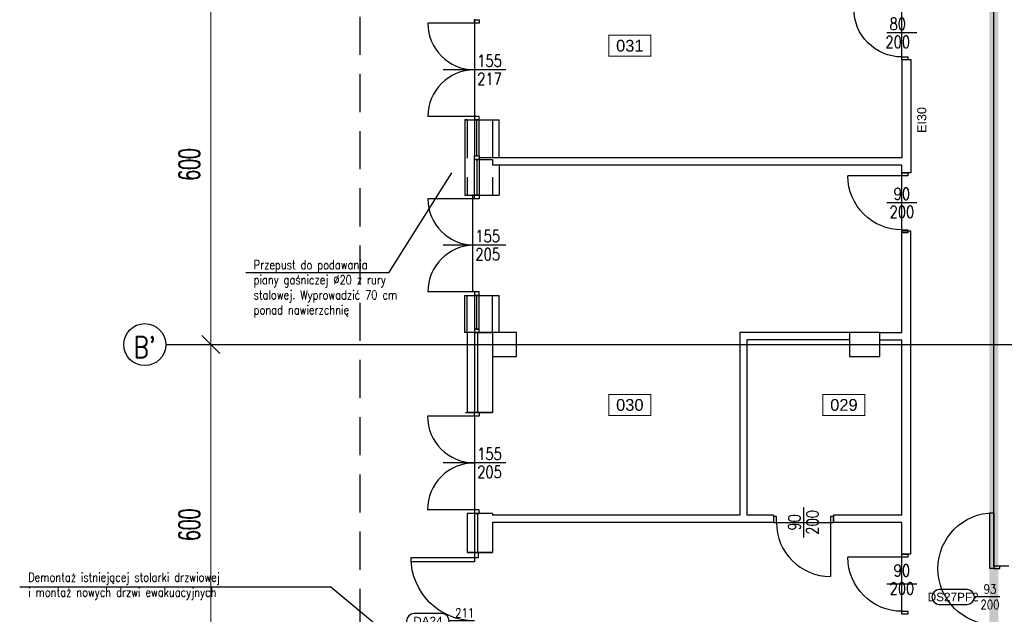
# Model space of a CAD drawing. Header units: centimetres. Extents: x -228435 to 56419, y -89367 to 477256.
# Tile 10 of 53: x -79213 to -62815, y 18510 to 28410. Entities that reach past the tile are written whole.
import ezdxf
from ezdxf.enums import TextEntityAlignment as Align

# ---------------------------------------------------------------- set-up
doc = ezdxf.new("R2010")
doc.units = ezdxf.units.CM
doc.header["$LTSCALE"] = 50
doc.header["$PDMODE"] = 35
doc.header["$PDSIZE"] = 0.1
for name, pattern in [('Kondygnacja -1$0$DIVIDE', [31.75, 12.7, -6.35, 0, -6.35, 0, -6.35]), ('Kondygnacja -1$0$HIDDEN', [9.525, 6.35, -3.175]), ('Osie rzutów$0$DASHDOT2', [12.7, 6.35, -3.175, 0, -3.175])]:
    doc.linetypes.add(name, pattern=pattern)
doc.layers.get('0').update_dxf_attribs({"color": 8})
doc.layers.get('DEFPOINTS').update_dxf_attribs({"color": 8})
for name, color, linetype in [('Kondygnacja -1$0$ARCH_CIENKIE_IST', 8, 'Continuous'), ('Kondygnacja -1$0$ARCH_ETAPOWANIE', 8, 'Kondygnacja -1$0$DIVIDE'), ('Kondygnacja -1$0$ARCH_INFO_ETYK_DRZWI', 8, 'Continuous'), ('Kondygnacja -1$0$ARCH_INFO_ETYK_DRZWI_IST', 8, 'Continuous'), ('Kondygnacja -1$0$ARCH_INFO_ODPORNOŚĆ OGNIOWA', 8, 'Continuous'), ('Kondygnacja -1$0$ARCH_INFO_OPISY', 8, 'Continuous'), ('Kondygnacja -1$0$ARCH_MUROWANE_IST', 8, 'Continuous'), ('Kondygnacja -1$0$ARCH_NIEWIDOK_IST', 8, 'Kondygnacja -1$0$HIDDEN'), ('Kondygnacja -1$0$ARCH_STROP', 8, 'Continuous'), ('Kondygnacja -1$0$ARCH_WIDOK_IST', 8, 'Continuous'), ('Kondygnacja -1$0$ARCH_ŚLUSARKA_DRZWI', 8, 'Continuous'), ('Kondygnacja -1$0$ARCH_ŚLUSARKA_DRZWI_IST', 8, 'Continuous'), ('Kondygnacja -1$0$ARCH_ŚLUSARKA_OKNA_IST', 8, 'Continuous'), ('Kondygnacja -1$0$ARCH_ŻELBET_IST', 8, 'Continuous'), ('Osie rzutów$0$ARCH_INFO_OSIE_IST', 8, 'Osie rzutów$0$DASHDOT2'), ('Osie rzutów$0$ARCH_INFO_OSIE_OPISY_IST', 8, 'Continuous'), ('Pomieszczenia -1$0$ARCH_INFO_AREA_ETYKIETY_200', 8, 'Continuous')]:
    doc.layers.add(name, color=color, linetype=linetype)
doc.layers.add('Osie rzutów$0$ARCH_INFO_WYMIARY', color=8, linetype='Continuous', lineweight=9)
doc.styles.add('Kondygnacja -1$0$Arial', font='ARIAL.TTF')
doc.styles.add('Kondygnacja -1$0$Romans', font='Romans.shx', dxfattribs={"width": 0.7})
doc.styles.add('Kondygnacja -1$0$ROMANS-50-CM', font='romans.shx', dxfattribs={"width": 0.8, "height": 10})
doc.styles.add('Kondygnacja -1$0$Standard', font='txt')
doc.styles.add('Osie rzutów$0$ROMANS-250-CM', font='romans.shx', dxfattribs={"width": 0.8, "height": 50})
doc.styles.add('Osie rzutów$0$wymiary_cuprum', font='Romans.shx', dxfattribs={"width": 0.6})
doc.styles.add('Pomieszczenia -1$0$Arial', font='ARIAL.TTF')
doc.dimstyles.new('Kondygnacja -1$0$ISO-25', dxfattribs={"dimtxt": 2.5, "dimasz": 2.5, "dimexe": 1.25, "dimexo": 0.625, "dimtad": 1, "dimtxsty": 'Kondygnacja -1$0$Standard', "dimcen": 2.5, "dimadec": 0, "dimazin": 0, "dimtfac": 1, "dimtmove": 0, "dimatfit": 3, "dimfxl": 0, "dimarcsym": 0})
doc.dimstyles.new('Osie rzutów$0$ARCH_ CT', dxfattribs={"dimtxt": 20, "dimasz": 20, "dimexe": 12, "dimexo": 20, "dimgap": 5, "dimtad": 1, "dimdec": 1, "dimrnd": 0.5, "dimzin": 9, "dimdsep": 46, "dimtxsty": 'Osie rzutów$0$wymiary_cuprum', "dimblk": 'Osie rzutów$0$_Oblique', "dimcen": 8, "dimdle": 12, "dimclrd": 256, "dimclre": 256, "dimclrt": 55, "dimadec": 1, "dimazin": 0, "dimtfac": 1, "dimtdec": 1, "dimtmove": 1, "dimatfit": 2, "dimldrblk": 'Osie rzutów$0$_Dot', "dimfxl": 0, "dimtolj": 1, "dimtzin": 0, "dimlwd": -1, "dimlwe": -1, "dimarcsym": 0})

# ---------------------------------------------------------------- blocks, each defined once
blk = doc.blocks.new('Kondygnacja -1$0$T-drzwi_lewe-200')
at = {"layer": 'Kondygnacja -1$0$ARCH_INFO_ETYK_DRZWI'}
blk.add_line((0, 0), (-60, 0), dxfattribs=at)
blk.add_lwpolyline([(-77.5, 17.5), (-143.7, 17.5, 1), (-143.7, -17.5), (-77.5, -17.5, 1)], format="xyb", close=True, dxfattribs=at)
at = {"layer": 'Kondygnacja -1$0$ARCH_INFO_ETYK_DRZWI', "color": 1, "style": 'Kondygnacja -1$0$Arial'}
blk.add_attdef('ADS_DRZWI:ODPORNOŚĆ_OGNIOWA', text='', height=20, rotation=90, dxfattribs=at).set_placement((56.4, 0.1), align=Align.BOTTOM_CENTER)
at = {"layer": 'Kondygnacja -1$0$ARCH_INFO_ETYK_DRZWI', "style": 'Kondygnacja -1$0$Romans', "width": 0.8}
for tag, p in [('ADS_DRZWI:SZEROKOŚĆ', (-23, 7.9)), ('ADS_DRZWI:WYSOKOŚĆ', (-23, -29))]:
    blk.add_attdef(tag, text='', height=22, dxfattribs=at).set_placement(p, align=Align.CENTER)
at = {"layer": 'Kondygnacja -1$0$ARCH_INFO_ETYK_DRZWI', "style": 'Kondygnacja -1$0$Arial'}
blk.add_attdef('ADS_DRZWI:SYMBOL', text='', height=20, dxfattribs=at).set_placement((-110.6, 0), align=Align.MIDDLE)
blk = doc.blocks.new('Kondygnacja -1$0$_Dot')
at = {"color": 0, "linetype": 'ByBlock', "lineweight": -2}
blk.add_line((-0.5, 0), (-1, 0), dxfattribs=at)
at = {"color": 0, "linetype": 'ByBlock', "const_width": 0.5}
blk.add_lwpolyline([(-0.25, 0, 1), (0.25, 0, 1)], format="xyb", close=True, dxfattribs=at)
blk = doc.blocks.new('Kondygnacja -1$0$DRZWI90')
blk.add_line((-45, 0), (-45, 90))
at = {"lineweight": -3}
for p, q in [((0, -25), (0, 25)), ((45, 0), (-45, 0))]:
    blk.add_line(p, q, dxfattribs=at)
for points in [[(-50, -10), (-45, -10), (-45, 0), (-50, 0)], [(45, -10), (50, -10), (50, 0), (45, 0)]]:
    blk.add_lwpolyline(points, close=True, dxfattribs=at)
blk.add_arc((-45, 0), 90, 0, 90, dxfattribs=at)
blk = doc.blocks.new('Kondygnacja -1$0$DRZWI80')
blk.add_line((-40, 0), (-40, 80))
at = {"lineweight": -3}
for p, q in [((0, -25), (0, 25)), ((40, 0), (-40, 0))]:
    blk.add_line(p, q, dxfattribs=at)
for points in [[(-45, -10), (-40, -10), (-40, 0), (-45, 0)], [(40, -10), (45, -10), (45, 0), (40, 0)]]:
    blk.add_lwpolyline(points, close=True, dxfattribs=at)
blk.add_arc((-40, 0), 80, 0, 90, dxfattribs=at)
blk = doc.blocks.new('Pomieszczenia -1$0$etykieta_numer')
at = {"color": 0, "linetype": 'ByBlock', "const_width": 2.44}
blk.add_lwpolyline([(-50, -50), (-50, 0), (50, 0), (50, -50)], close=True, dxfattribs=at)
at = {"color": 0, "linetype": 'ByBlock', "style": 'Pomieszczenia -1$0$Arial'}
blk.add_attdef('AECAREA:NUMER_LOKALU', text='', height=28, dxfattribs=at).set_placement((0, -25), align=Align.MIDDLE)
blk = doc.blocks.new('Osie rzutów$0$_Oblique')
at = {"color": 0, "linetype": 'ByBlock', "lineweight": -2}
blk.add_line((-0.5, -0.5), (0.5, 0.5), dxfattribs=at)
blk = doc.blocks.new('*D1241')
at = {"layer": 'DEFPOINTS', "color": 0}
for p in [(4545, 7400), (4511, 6800), (4545, 6800)]:
    blk.add_point(p, dxfattribs=at)
at = {"layer": 'Osie rzutów$0$ARCH_INFO_WYMIARY'}
for p, q in [((4530, 7400), (4503, 7400)), ((4511, 7408), (4511, 6792)), ((4530, 6800), (4503, 6800))]:
    blk.add_line(p, q, dxfattribs=at)
at = {"layer": 'Osie rzutów$0$ARCH_INFO_WYMIARY', "xscale": 30, "yscale": 30, "zscale": 30}
for p, rotation in [((4511, 7400), 90), ((4511, 6800), 270)]:
    blk.add_blockref('Osie rzutów$0$_Oblique', p, dxfattribs=dict(at, rotation=rotation))
at = {"layer": 'Osie rzutów$0$ARCH_INFO_WYMIARY', "color": 55, "insert": (4475.5, 7100), "char_height": 35, "attachment_point": 5, "rotation": 90, "style": 'Osie rzutów$0$wymiary_cuprum'}
blk.add_mtext('\\A1;600', dxfattribs=at)
blk = doc.blocks.new('Osie rzutów$0$_Dot')
at = {"color": 0, "linetype": 'ByBlock', "lineweight": -2}
blk.add_line((-0.5, 0), (-1, 0), dxfattribs=at)
at = {"color": 0, "linetype": 'ByBlock', "const_width": 0.5}
blk.add_lwpolyline([(-0.25, 0, 1), (0.25, 0, 1)], format="xyb", close=True, dxfattribs=at)
blk = doc.blocks.new('*D1242')
at = {"layer": 'DEFPOINTS', "color": 0}
for p in [(4545, 6800), (4511, 6200), (4545, 6200)]:
    blk.add_point(p, dxfattribs=at)
at = {"layer": 'Osie rzutów$0$ARCH_INFO_WYMIARY'}
for p, q in [((4511, 6808), (4511, 6192)), ((4530, 6800), (4503, 6800)), ((4530, 6200), (4503, 6200))]:
    blk.add_line(p, q, dxfattribs=at)
at = {"layer": 'Osie rzutów$0$ARCH_INFO_WYMIARY', "xscale": 30, "yscale": 30, "zscale": 30}
for p, rotation in [((4511, 6800), 90), ((4511, 6200), 270)]:
    blk.add_blockref('Osie rzutów$0$_Oblique', p, dxfattribs=dict(at, rotation=rotation))
at = {"layer": 'Osie rzutów$0$ARCH_INFO_WYMIARY', "color": 55, "insert": (4475.5, 6500), "char_height": 35, "attachment_point": 5, "rotation": 90, "style": 'Osie rzutów$0$wymiary_cuprum'}
blk.add_mtext('\\A1;600', dxfattribs=at)
blk = doc.blocks.new('Osie rzutów')
at = {"layer": 'Osie rzutów$0$ARCH_INFO_OSIE_IST', "ltscale": 10}
for p, q in [((4930, 12510), (4930, 4623.26)), ((5000, 12510), (5000, 4512.32)), ((5600, 12510), (5600, 4512.32)), ((4436.04, 6800), (15156.54, 6800))]:
    blk.add_line(p, q, dxfattribs=at)
at = {"layer": 'Osie rzutów$0$ARCH_INFO_OSIE_OPISY_IST'}
blk.add_circle((4401.04, 6800), 35, dxfattribs=at)
at = {"layer": 'Osie rzutów$0$ARCH_INFO_OSIE_OPISY_IST', "style": 'Osie rzutów$0$ROMANS-250-CM', "width": 0.8}
blk.add_text("B'", height=35, dxfattribs=at).set_placement((4382.33, 6778.26))
at = {"layer": 'Osie rzutów$0$ARCH_INFO_WYMIARY'}
for base, p1, p2, picture, middle in [((4511.04, 6800), (4544.98, 7400), (4544.98, 6800), '*D1241', (4475.54, 7100)), ((4511.04, 6200), (4544.98, 6800), (4544.98, 6200), '*D1242', (4475.54, 6500))]:
    dim = blk.add_linear_dim(base=base, p1=p1, p2=p2, angle=270, dimstyle='Osie rzutów$0$ARCH_ CT', override={"dimtxt": 35, "dimasz": 30, "dimexe": 8, "dimexo": 15, "dimgap": 18, "dimdle": 8}, dxfattribs=at)
    dim.commit()
    dim.dimension.update_dxf_attribs({"geometry": picture, "text_midpoint": middle})

msp = doc.modelspace()

# ---------------------------------------------------------------- linework, layer by layer
at = {"layer": 'Kondygnacja -1$0$ARCH_CIENKIE_IST', "ltscale": 4}
for p, q in [((-71640, 23200), (-71640, 21870)), ((-71590, 23200), (-71590, 21870)), ((-71640, 20190), (-71640, 19540)), ((-71590, 20190), (-71590, 19540))]:
    msp.add_line(p, q, dxfattribs=at)
at = {"layer": 'Kondygnacja -1$0$ARCH_ETAPOWANIE', "ltscale": 10, "const_width": 150}
msp.add_lwpolyline([(-32748.04, 102637.868), (-71890, 102637.868), (-71890, 102637.868), (-59420, 102643.954), (-59420, 89588.736), (-59020, 89588.736), (-59020, 77200), (-62990, 77200), (-62990, 52880), (-64510, 52880), (-64510, 50140), (-71792.787, 50140), (-71791.154, 44617.85), (-64520, 44617.85), (-64520, 43500), (-62990, 43500), (-62990, 12320), (-64520, 12320), (-64520, 10920), (-71740, 10920), (-71740, -6411.936)], dxfattribs=at)
at = {"layer": 'Kondygnacja -1$0$ARCH_MUROWANE_IST', "ltscale": 4}
for p, q in [((-62990, 20060), (-62990, 30140)), ((-64366.886, 27740), (-64520, 27740)), ((-64520, 27740), (-64520, 26110)), ((-64366.886, 25860), (-64366.886, 27740)), ((-64520, 26110), (-71560, 26110)), ((-64520, 25990), (-71340, 25990)), ((-64520, 25860), (-64520, 25990)), ((-64366.886, 25860), (-64520, 25860)), ((-64520, 23200), (-64518.906, 24890)), ((-64368.906, 24890), (-64518.906, 24890)), ((-64370, 19510), (-64368.906, 24890)), ((-71340, 23200), (-71790, 23200)), ((-71760, 23200), (-71760, 21870)), ((-71590, 23200), (-71340, 23200)), ((-65390, 23200), (-67220, 23200)), ((-67220, 23200), (-67220, 20160)), ((-64890, 23200), (-64520, 23200)), ((-65390, 23080), (-67100, 23080)), ((-67100, 23080), (-67100, 20160)), ((-64890, 23080), (-64520, 23080)), ((-64520, 20160), (-64520, 23080)), ((-71340, 22800), (-71340, 21870)), ((-71340, 21870), (-71760, 21870)), ((-71760, 20190), (-71760, 19540)), ((-71340, 20190), (-71760, 20190)), ((-71340, 20190), (-71340, 20160)), ((-67220, 20160), (-71340, 20160)), ((-66660, 20040), (-71340, 20040)), ((-71340, 20040), (-71340, 19540)), ((-66660, 20160), (-67100, 20160)), ((-66660, 20160), (-66660, 20040)), ((-64520, 20160), (-65660, 20160)), ((-65660, 20160), (-65660, 20040)), ((-64520, 20040), (-65660, 20040)), ((-64520, 19510), (-64520, 20040)), ((-62990, 19310), (-62990, 20060)), ((-71340, 19540), (-71760, 19540)), ((-64370, 19510), (-64520, 19510)), ((-62740, 19310), (-62990, 19310))]:
    msp.add_line(p, q, dxfattribs=at)
msp.add_lwpolyline([(-71560, 26085), (-71340, 26085), (-71340, 25990)], dxfattribs=at)
at = {"layer": 'Kondygnacja -1$0$ARCH_NIEWIDOK_IST', "ltscale": 2}
for p, q in [((-71760, 26740), (-71760, 25490)), ((-71340, 26740), (-71340, 25490)), ((-71760, 23200), (-71760, 23820)), ((-71340, 23200), (-71340, 23820))]:
    msp.add_line(p, q, dxfattribs=at)
msp.add_lwpolyline([(-71760, 10680), (-73540, 10680), (-73540, 67100)], dxfattribs=at)
at = {"layer": 'Kondygnacja -1$0$ARCH_WIDOK_IST'}
for p, q in [((-71790, 26740), (-71230, 26740)), ((-71230, 26110), (-71230, 26740)), ((-71230, 25990), (-71230, 25490)), ((-71790, 25490), (-71230, 25490)), ((-71790, 23820), (-71230, 23820)), ((-71230, 23200), (-71230, 23820)), ((-71790, 21870), (-71340, 21870)), ((-71760, 19540), (-71340, 19540))]:
    msp.add_line(p, q, dxfattribs=at)
for points in [[(-71760, 26740), (-71800, 26740), (-71800, 25490), (-71760, 25490)], [(-71760, 23200), (-71800, 23200), (-71800, 23820), (-71760, 23820)]]:
    msp.add_lwpolyline(points, dxfattribs=at)
at = {"layer": 'Kondygnacja -1$0$ARCH_ŚLUSARKA_DRZWI', "linetype": 'Continuous', "lineweight": -3}
for points in [[(-62990, 19270), (-63053, 19270), (-63053, 20200), (-62990, 20200)], [(-71570, 19455), (-71570, 19540), (-71640, 19540), (-71640, 19455)], [(-71640, 19455), (-71640, 19385), (-72695, 19385), (-72695, 19455)], [(-62889, 19270), (-62889, 19310), (-62990, 19310), (-62990, 19270)]]:
    msp.add_lwpolyline(points, close=True, dxfattribs=at)
at = {"layer": 'Kondygnacja -1$0$ARCH_ŚLUSARKA_DRZWI', "linetype": 'Continuous', "lineweight": -3, "extrusion": (0, 0, -1)}
for centre, radius, end in [((62990, 19270), 930, 90), ((71640, 19455), 1055, 0)]:
    msp.add_arc(centre, radius, 270, end, dxfattribs=at)
at = {"layer": 'Kondygnacja -1$0$ARCH_ŚLUSARKA_DRZWI_IST'}
for p, q in [((-71640, 28420), (-71640, 26800)), ((-71640, 28350), (-72415, 28350)), ((-71118.646, 27575), (-72161.354, 27575)), ((-71640, 26800), (-72415, 26800)), ((-71640, 25430), (-72415, 25430)), ((-71670, 25500), (-71670, 23880)), ((-71118.646, 24655), (-72161.354, 24655)), ((-71640, 23880), (-72415, 23880)), ((-71640, 21810), (-72420, 21810)), ((-71640, 21810), (-71640, 20250)), ((-71118.646, 21030), (-72161.354, 21030)), ((-71640, 20250), (-72420, 20250))]:
    msp.add_line(p, q, dxfattribs=at)
for centre, radius, start, end in [((-71640, 28350), 775, 180, 270), ((-71640, 26800), 775, 90, 180), ((-71640, 25430), 775, 180, 270), ((-71640, 23880), 775, 90, 180), ((-71640, 21810), 780, 180, 270), ((-71640, 20250), 780, 90, 180)]:
    msp.add_arc(centre, radius, start, end, dxfattribs=at)
at = {"layer": 'Kondygnacja -1$0$ARCH_ŚLUSARKA_OKNA_IST'}
for p, q in [((-71600, 26145), (-71600, 26740)), ((-71600, 26085), (-71600, 25490)), ((-71600, 23260), (-71600, 23820))]:
    msp.add_line(p, q, dxfattribs=at)
for points in [[(-71560, 28410), (-71560, 28350), (-71640, 28350), (-71640, 28410)], [(-71560, 26740), (-71560, 26800), (-71640, 26800), (-71640, 26740)], [(-71560, 26145), (-71560, 26740), (-71640, 26740), (-71640, 26145)], [(-71560, 26145), (-71560, 26085), (-71640, 26085), (-71640, 26145)], [(-71560, 26085), (-71560, 25490), (-71640, 25490), (-71640, 26085)], [(-71560, 25490), (-71560, 25430), (-71640, 25430), (-71640, 25490)], [(-71560, 23820), (-71560, 23880), (-71640, 23880), (-71640, 23820)], [(-71560, 23260), (-71560, 23820), (-71640, 23820), (-71640, 23260)], [(-71560, 23200), (-71560, 23260), (-71640, 23260), (-71640, 23200)], [(-71560, 21870), (-71560, 21810), (-71640, 21810), (-71640, 21870)], [(-71560, 20190), (-71560, 20250), (-71640, 20250), (-71640, 20190)]]:
    msp.add_lwpolyline(points, close=True, dxfattribs=at)
at = {"layer": 'Kondygnacja -1$0$ARCH_ŻELBET_IST', "ltscale": 4}
for points in [[(-71340, 22800), (-70940, 22800), (-70940, 23200), (-71340, 23200)], [(-65390, 22800), (-64890, 22800), (-64890, 23200), (-65390, 23200)]]:
    msp.add_lwpolyline(points, close=True, dxfattribs=at)

# ---------------------------------------------------------------- block references
at = {"layer": 'Kondygnacja -1$0$ARCH_INFO_ETYK_DRZWI', "linetype": 'Continuous', "lineweight": -3, "xscale": 7, "yscale": 7, "zscale": 7}
msp.add_blockref('Kondygnacja -1$0$T-drzwi_lewe-200', (-62891.62, 18798.418), dxfattribs=at).add_auto_attribs({'ADS_DRZWI:SYMBOL': 'DS27PF2', 'ADS_DRZWI:SZEROKOŚĆ': '93', 'ADS_DRZWI:ODPORNOŚĆ_OGNIOWA': 'EI 60', 'ADS_DRZWI:WYSOKOŚĆ': '200'})
at = {"layer": 'Kondygnacja -1$0$ARCH_STROP', "linetype": 'Continuous', "lineweight": -3}
ref = msp.add_blockref('Kondygnacja -1$0$T-drzwi_lewe-200', (-71640, 18400), dxfattribs=dict(at, xscale=7, yscale=7, zscale=7))
ref.add_attrib('ADS_DRZWI:SYMBOL', 'DA24', dxfattribs={"layer": 'Kondygnacja -1$0$ARCH_INFO_ETYK_DRZWI', "height": 140, "style": 'Kondygnacja -1$0$Arial'}).set_placement((-72414.119, 18400), align=Align.MIDDLE)
ref.add_attrib('ADS_DRZWI:SZEROKOŚĆ', '211', dxfattribs={"layer": 'Kondygnacja -1$0$ARCH_INFO_ETYK_DRZWI', "height": 154, "style": 'Kondygnacja -1$0$Romans', "width": 0.8}).set_placement((-71801, 18455.372), align=Align.CENTER)
ref.add_attrib('ADS_DRZWI:WYSOKOŚĆ', '217', dxfattribs={"layer": 'Kondygnacja -1$0$ARCH_INFO_ETYK_DRZWI', "height": 154, "style": 'Kondygnacja -1$0$Romans', "width": 0.8}).set_placement((-71801, 18197), align=Align.CENTER)
at = {"layer": 'Kondygnacja -1$0$ARCH_ŚLUSARKA_DRZWI_IST', "yscale": 10, "zscale": 10}
for name, p, xscale, rotation in [('Kondygnacja -1$0$DRZWI80', (-64520, 28190), -10, 90), ('Kondygnacja -1$0$DRZWI90', (-64520, 25360), -10, 90), ('Kondygnacja -1$0$DRZWI90', (-66160, 20040), 10, 180), ('Kondygnacja -1$0$DRZWI90', (-64520, 19010), -10, 90)]:
    msp.add_blockref(name, p, dxfattribs=dict(at, xscale=xscale, rotation=rotation))
at = {"layer": 'Osie rzutów$0$ARCH_INFO_OSIE_IST', "xscale": 10, "yscale": 10, "zscale": 10}
msp.add_blockref('Osie rzutów', (-121140, -45000), dxfattribs=at)
at = {"layer": 'Pomieszczenia -1$0$ARCH_INFO_AREA_ETYKIETY_200', "linetype": 'Continuous', "lineweight": -3}
ref = msp.add_blockref('Pomieszczenia -1$0$etykieta_numer', (-69051.44, 28151.885, 6300), dxfattribs=dict(at, xscale=7, yscale=7, zscale=10))
ref.add_attrib('AECAREA:NUMBER', '031', dxfattribs={"layer": '0', "color": 0, "linetype": 'ByBlock', "height": 196, "style": 'Pomieszczenia -1$0$Arial'}).set_placement((-69051.44, 27976.885, 6300), align=Align.MIDDLE)
ref = msp.add_blockref('Pomieszczenia -1$0$etykieta_numer', (-69051.44, 22171.366, 6300), dxfattribs=dict(at, xscale=7, yscale=7, zscale=10))
ref.add_attrib('AECAREA:NUMBER', '030', dxfattribs={"layer": '0', "color": 0, "linetype": 'ByBlock', "height": 196, "style": 'Pomieszczenia -1$0$Arial'}).set_placement((-69051.44, 21996.366, 6300), align=Align.MIDDLE)
ref = msp.add_blockref('Pomieszczenia -1$0$etykieta_numer', (-65485.136, 22171.366, 6300), dxfattribs=dict(at, xscale=7, yscale=7, zscale=10))
ref.add_attrib('AECAREA:NUMBER', '029', dxfattribs={"layer": '0', "color": 0, "linetype": 'ByBlock', "height": 196, "style": 'Pomieszczenia -1$0$Arial'}).set_placement((-65485.136, 21996.366, 6300), align=Align.MIDDLE)

# ---------------------------------------------------------------- texts
at = {"layer": 'Kondygnacja -1$0$ARCH_INFO_ETYK_DRZWI_IST', "char_height": 200, "width": 100, "attachment_point": 5, "line_spacing_factor": 0.9, "style": 'Kondygnacja -1$0$ROMANS-50-CM'}
for s, insert in [('80\\P200', (-64589.495, 28190)), ('155\\P217', (-71388.061, 27575)), ('90\\P200', (-64520, 25360)), ('155\\P205', (-71418.061, 24655)), ('155\\P205', (-71388.061, 21030)), ('90\\P200', (-64520, 19090))]:
    msp.add_mtext(s, dxfattribs=dict(at, insert=insert))
at = {"layer": 'Kondygnacja -1$0$ARCH_INFO_ETYK_DRZWI_IST', "insert": (-66160, 20040), "char_height": 200, "width": 100, "attachment_point": 5, "rotation": 90, "line_spacing_factor": 0.9, "style": 'Kondygnacja -1$0$ROMANS-50-CM'}
msp.add_mtext('90\\P200', dxfattribs=at)
at = {"layer": 'Kondygnacja -1$0$ARCH_INFO_ODPORNOŚĆ OGNIOWA', "insert": (-64188.462, 26739.77), "char_height": 150, "width": 533.32525, "attachment_point": 5, "rotation": 90, "style": 'Kondygnacja -1$0$Arial'}
msp.add_mtext('EI30', dxfattribs=at)
at = {"layer": 'Kondygnacja -1$0$ARCH_INFO_OPISY', "char_height": 150, "attachment_point": 1, "style": 'Kondygnacja -1$0$ROMANS-50-CM'}
for s, insert, width in [('Przepust do podawania \\Ppiany gaśniczej %%C20 z rury stalowej. Wyprowadzić 70 cm ponad nawierzchnię', (-75315.804, 24403.963), 3062.42406), ('Demontaż istniejącej stolarki drzwiowej\\Pi montaż nowych drzwi ewakuacyjnych', (-79072.073, 19203.01), 6265.3268)]:
    msp.add_mtext(s, dxfattribs=dict(at, insert=insert, width=width))

# ---------------------------------------------------------------- leaders
at = {"layer": 'Kondygnacja -1$0$ARCH_INFO_OPISY'}
for points in [[(-72023.803, 25859.477), (-73068.803, 24194.748), (-75446.594, 24194.748)], [(-72140, 17392.004), (-74031.458, 18959.755), (-79212.652, 18959.755)]]:
    msp.add_leader(points, dimstyle='Kondygnacja -1$0$ISO-25', override={"dimscale": 5, "dimasz": 2, "dimtad": 0, "dimldrblk": 'Kondygnacja -1$0$_Dot'}, dxfattribs=at)

doc.saveas('drawing.dxf')
